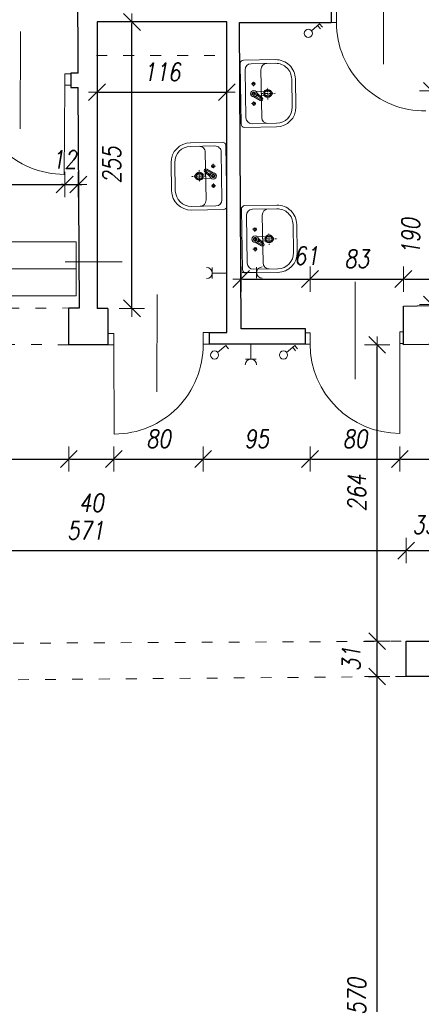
# Model space of a CAD drawing. Header units: millimetres. Extents: x -60479 to 14193, y -32440 to 949.
# Tile 26 of 68: x -47361 to -43785, y -14057 to -5287. Entities that reach past the tile are written whole.
import ezdxf

# ---------------------------------------------------------------- set-up
doc = ezdxf.new("R2010")
doc.units = ezdxf.units.MM
doc.header["$LTSCALE"] = 8
doc.linetypes.add('ACAD_ISO03W100', pattern=[30, 12, -18])
doc.linetypes.add('DASHDOT3', pattern=[0.25, 0.125, -0.0625, 0, -0.0625])
doc.layers.get('Defpoints').update_dxf_attribs({"lineweight": 0})
for name, color, linetype, lineweight in [('A_DIMEN', 7, 'Continuous', 0), ('BAM_OPISY POWIERZCHNI', 40, 'Continuous', 0), ('BAM_WYPOSAŻENIE SANITARNE', 120, 'Continuous', 0), ('instalacje', 6, 'Continuous', 0), ('parter_dzwi i okna', 3, 'Continuous', 0), ('parter_podciąg', 2, 'ACAD_ISO03W100', 0), ('parter_rzut', 7, 'Continuous', 30), ('wymiarowanie', 4, 'Continuous', 0)]:
    doc.layers.add(name, color=color, linetype=linetype, lineweight=lineweight)
doc.styles.add('ROMANS1', font='romans.shx', dxfattribs={"width": 0.8, "oblique": 10})
doc.dimstyles.new('NARCH100', dxfattribs={"dimscale": 100, "dimtxt": 1.6, "dimasz": 0.15, "dimexe": 0, "dimexo": 0, "dimgap": 1, "dimtad": 1, "dimdec": 0, "dimlfac": 0.1, "dimrnd": 1, "dimdsep": 46, "dimtxsty": 'ROMANS1', "dimblk": 'wym', "dimcen": -1.5, "dimse1": 1, "dimse2": 1, "dimclrd": 4, "dimclre": 4, "dimclrt": 3, "dimadec": 0, "dimazin": 0, "dimtfac": 0.04, "dimtdec": 0, "dimtmove": 2, "dimatfit": 3, "dimldrblk": 'wym', "dimfxl": 0, "dimtolj": 1, "dimarcsym": 0})

# ---------------------------------------------------------------- blocks, each defined once
blk = doc.blocks.new('umywalka nps')
for p, q in [((11.5, 45), (-11.5, 45)), ((11.5, 42), (-11.5, 42)), ((-27.5, 29), (-27.5, 3)), ((-24.5, 29), (-24.5, 9)), ((-1.84, 15.86), (-1.29, 24.89)), ((2.05, 12.42), (1.29, 24.89)), ((24.5, 9), (24.5, 29)), ((27.5, 3), (27.5, 29)), ((19.5, 17), (-19.5, 17)), ((-2.21, 12.19), (-4.79, 16.61)), ((-0.73, 13.32), (-4.33, 16.97)), ((0.66, 13.34), (-3.53, 17.58)), ((-2.59, 10.85), (-5.58, 16)), ((-2.05, 12.42), (-1.92, 14.53)), ((-24.5, 0), (24.5, 0)), ((-19.5, 4), (19.5, 4))]:
    blk.add_line(p, q)
at = {"linetype": 'DASHDOT3'}
for p, q in [((0, 17.31), (0, 29.11)), ((-4.9, 22.21), (4.9, 22.21)), ((-10.03, 10.84), (-6.1, 10.84)), ((-8.06, 8.88), (-8.06, 12.8)), ((-1.96, 10.84), (1.96, 10.84)), ((0, 8.88), (0, 12.8)), ((6.1, 10.84), (10.03, 10.84)), ((8.06, 8.88), (8.06, 12.8))]:
    blk.add_line(p, q, dxfattribs=at)
for centre, radius in [((0, 22.21), 3.28), ((0, 22.21), 2.48), ((-8.06, 10.84), 1.31), ((-8.06, 10.84), 0.991), ((0, 10.84), 2.59), ((0, 10.84), 1.48), ((0, 10.84), 1.31), ((0, 10.84), 0.991), ((8.06, 10.84), 1.31), ((8.06, 10.84), 0.991)]:
    blk.add_circle(centre, radius)
for centre, radius, start, end in [((-11.5, 29), 16, 90, 180), ((-11.5, 29), 13, 90, 180), ((11.5, 29), 16, 0, 90), ((11.5, 29), 13, 0, 90), ((0, 24.89), 1.29, 0, 180), ((-19.5, 22), 5, 180, 270), ((-4.56, 16.79), 1.29, 37.43881, 217.43881), ((-4.56, 16.79), 0.292, 37.43881, 217.43881), ((19.5, 22), 5, 270, 0), ((-19.5, 9), 5, 180, 270), ((19.5, 9), 5, 270, 0), ((-24.5, 3), 3, 180, 270), ((24.5, 3), 3, 270, 0)]:
    blk.add_arc(centre, radius, start, end)
blk = doc.blocks.new('wym')
at = {"layer": 'A_DIMEN', "color": 4, "ltscale": 100}
for p, q in [((0, -7.5), (0, 7.5)), ((-5, -5), (5, 5)), ((-5, 0), (5, 0))]:
    blk.add_line(p, q, dxfattribs=at)
blk = doc.blocks.new('*D694')
at = {"layer": 'Defpoints', "color": 0, "transparency": 16777216}
for p in [(-43690.2, -5921.1), (-43341.7, -5921.1), (-43341.7, -7824.6)]:
    blk.add_point(p, dxfattribs=at)
at = {"layer": 'instalacje', "color": 4, "lineweight": -2, "transparency": 16777216}
blk.add_line((-43690.2, -7809.6), (-43690.2, -5936.1), dxfattribs=at)
at = {"layer": 'instalacje', "color": 4, "lineweight": -2, "transparency": 16777216, "xscale": 15, "yscale": 15, "zscale": 15}
for p, rotation in [((-43690.2, -5921.1), 90), ((-43690.2, -7824.6), 270)]:
    blk.add_blockref('wym', p, dxfattribs=dict(at, rotation=rotation))
at = {"layer": 'instalacje', "color": 3, "transparency": 16777216, "insert": (-43879, -7218.9), "char_height": 160, "attachment_point": 5, "rotation": 90, "style": 'ROMANS1'}
blk.add_mtext('\\A1;190', dxfattribs=at)
blk = doc.blocks.new('*D695')
at = {"layer": 'Defpoints', "color": 0, "transparency": 16777216}
for p in [(-44775.6, -7597.2), (-45388.9, -8039.6), (-44775.6, -8076)]:
    blk.add_point(p, dxfattribs=at)
at = {"layer": 'instalacje', "color": 4, "lineweight": -2, "transparency": 16777216}
blk.add_line((-45373.9, -7597.2), (-44790.6, -7597.2), dxfattribs=at)
at = {"layer": 'instalacje', "color": 4, "lineweight": -2, "transparency": 16777216, "xscale": 15, "yscale": 15, "zscale": 15, "rotation": 179.9999999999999}
blk.add_blockref('wym', (-45388.9, -7597.2), dxfattribs=at)
at = {"layer": 'instalacje', "color": 4, "lineweight": -2, "transparency": 16777216, "xscale": 15, "yscale": 15, "zscale": 15}
blk.add_blockref('wym', (-44775.6, -7597.2), dxfattribs=at)
at = {"layer": 'instalacje', "color": 3, "transparency": 16777216, "insert": (-44809.3, -7389.6), "char_height": 160, "attachment_point": 5, "style": 'ROMANS1'}
blk.add_mtext('\\A1;61', dxfattribs=at)
blk = doc.blocks.new('*D696')
at = {"layer": 'Defpoints', "color": 0, "transparency": 16777216}
for p in [(-43944.5, -7597.2), (-43944.5, -7838.1), (-44775.6, -8076)]:
    blk.add_point(p, dxfattribs=at)
at = {"layer": 'instalacje', "color": 4, "lineweight": -2, "transparency": 16777216}
blk.add_line((-44760.6, -7597.2), (-43959.5, -7597.2), dxfattribs=at)
at = {"layer": 'instalacje', "color": 4, "lineweight": -2, "transparency": 16777216, "xscale": 15, "yscale": 15, "zscale": 15, "rotation": 179.9999999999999}
blk.add_blockref('wym', (-44775.6, -7597.2), dxfattribs=at)
at = {"layer": 'instalacje', "color": 4, "lineweight": -2, "transparency": 16777216, "xscale": 15, "yscale": 15, "zscale": 15}
blk.add_blockref('wym', (-43944.5, -7597.2), dxfattribs=at)
at = {"layer": 'instalacje', "color": 3, "transparency": 16777216, "insert": (-44360, -7417.2), "char_height": 160, "attachment_point": 5, "style": 'ROMANS1'}
blk.add_mtext('\\A1;83', dxfattribs=at)
blk = doc.blocks.new('*D697')
at = {"layer": 'Defpoints', "color": 0, "transparency": 16777216}
for p in [(-43341.7, -7597.2), (-43944.5, -7838.1), (-43341.7, -7824.6)]:
    blk.add_point(p, dxfattribs=at)
at = {"layer": 'instalacje', "color": 4, "lineweight": -2, "transparency": 16777216}
blk.add_line((-43929.5, -7597.2), (-43356.7, -7597.2), dxfattribs=at)
at = {"layer": 'instalacje', "color": 4, "lineweight": -2, "transparency": 16777216, "xscale": 15, "yscale": 15, "zscale": 15, "rotation": 179.9999999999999}
blk.add_blockref('wym', (-43944.5, -7597.2), dxfattribs=at)
at = {"layer": 'instalacje', "color": 4, "lineweight": -2, "transparency": 16777216, "xscale": 15, "yscale": 15, "zscale": 15}
blk.add_blockref('wym', (-43341.7, -7597.2), dxfattribs=at)
at = {"layer": 'instalacje', "color": 3, "transparency": 16777216, "insert": (-43504.3, -7379.2), "char_height": 160, "attachment_point": 5, "style": 'ROMANS1'}
blk.add_mtext('\\A1;60', dxfattribs=at)
blk = doc.blocks.new('*D698')
at = {"layer": 'Defpoints', "color": 0, "transparency": 16777216}
for p in [(-46672.6, -5307.1), (-46361.4, -5307.1), (-46672.6, -7857.8)]:
    blk.add_point(p, dxfattribs=at)
at = {"layer": 'instalacje', "color": 4, "lineweight": -2, "transparency": 16777216}
blk.add_line((-46361.4, -7842.8), (-46361.4, -5322.1), dxfattribs=at)
at = {"layer": 'instalacje', "color": 4, "lineweight": -2, "transparency": 16777216, "xscale": 15, "yscale": 15, "zscale": 15}
for p, rotation in [((-46361.4, -5307.1), 90), ((-46361.4, -7857.8), 270)]:
    blk.add_blockref('wym', p, dxfattribs=dict(at, rotation=rotation))
at = {"layer": 'instalacje', "color": 3, "transparency": 16777216, "insert": (-46541.4, -6582.4), "char_height": 160, "attachment_point": 5, "rotation": 90, "style": 'ROMANS1'}
blk.add_mtext('\\A1;255', dxfattribs=at)
blk = doc.blocks.new('*D699')
at = {"layer": 'Defpoints', "color": 0, "transparency": 16777216}
for p in [(-46672.6, -5307.1), (-45516.6, -5307.1), (-45516.6, -5932.5)]:
    blk.add_point(p, dxfattribs=at)
at = {"layer": 'instalacje', "color": 4, "lineweight": -2, "transparency": 16777216}
blk.add_line((-46657.6, -5932.5), (-45531.6, -5932.5), dxfattribs=at)
at = {"layer": 'instalacje', "color": 4, "lineweight": -2, "transparency": 16777216, "xscale": 15, "yscale": 15, "zscale": 15, "rotation": 179.9999999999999}
blk.add_blockref('wym', (-46672.6, -5932.5), dxfattribs=at)
at = {"layer": 'instalacje', "color": 4, "lineweight": -2, "transparency": 16777216, "xscale": 15, "yscale": 15, "zscale": 15}
blk.add_blockref('wym', (-45516.6, -5932.5), dxfattribs=at)
at = {"layer": 'instalacje', "color": 3, "transparency": 16777216, "insert": (-46094.6, -5752.5), "char_height": 160, "attachment_point": 5, "style": 'ROMANS1'}
blk.add_mtext('\\A1;116', dxfattribs=at)
blk = doc.blocks.new('*D702')
at = {"layer": 'Defpoints', "color": 0, "transparency": 16777216}
for p in [(-49627.9, -9936.8), (-43919.3, -10015.9), (-43919.3, -10823)]:
    blk.add_point(p, dxfattribs=at)
at = {"layer": 'instalacje', "color": 4, "lineweight": -2, "transparency": 16777216}
blk.add_line((-49612.9, -10015.9), (-43934.3, -10015.9), dxfattribs=at)
at = {"layer": 'instalacje', "color": 4, "lineweight": -2, "transparency": 16777216, "xscale": 15, "yscale": 15, "zscale": 15, "rotation": 179.9999999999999}
blk.add_blockref('wym', (-49627.9, -10015.9), dxfattribs=at)
at = {"layer": 'instalacje', "color": 4, "lineweight": -2, "transparency": 16777216, "xscale": 15, "yscale": 15, "zscale": 15}
blk.add_blockref('wym', (-43919.3, -10015.9), dxfattribs=at)
at = {"layer": 'instalacje', "color": 3, "transparency": 16777216, "insert": (-46773.6, -9835.9), "char_height": 160, "attachment_point": 5, "style": 'ROMANS1'}
blk.add_mtext('\\A1;571', dxfattribs=at)
blk = doc.blocks.new('*D703')
at = {"layer": 'Defpoints', "color": 0, "transparency": 16777216}
for p in [(-43593.1, -10015.9), (-43919.3, -10823), (-43593.1, -10823)]:
    blk.add_point(p, dxfattribs=at)
at = {"layer": 'instalacje', "color": 4, "lineweight": -2, "transparency": 16777216}
blk.add_line((-43904.3, -10015.9), (-43608.1, -10015.9), dxfattribs=at)
at = {"layer": 'instalacje', "color": 4, "lineweight": -2, "transparency": 16777216, "xscale": 15, "yscale": 15, "zscale": 15, "rotation": 179.9999999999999}
blk.add_blockref('wym', (-43919.3, -10015.9), dxfattribs=at)
at = {"layer": 'instalacje', "color": 4, "lineweight": -2, "transparency": 16777216, "xscale": 15, "yscale": 15, "zscale": 15}
blk.add_blockref('wym', (-43593.1, -10015.9), dxfattribs=at)
at = {"layer": 'instalacje', "color": 3, "transparency": 16777216, "insert": (-43756.2, -9785.9), "char_height": 160, "attachment_point": 5, "style": 'ROMANS1'}
blk.add_mtext('\\A1;33', dxfattribs=at)
blk = doc.blocks.new('*D783')
at = {"layer": 'Defpoints', "color": 0, "transparency": 16777216}
for p in [(-47755.5, -5873.6), (-46960.1, -5869.2), (-46960.1, -6754.3)]:
    blk.add_point(p, dxfattribs=at)
at = {"layer": 'instalacje', "color": 4, "lineweight": -2, "transparency": 16777216}
blk.add_line((-47740.5, -6754.3), (-46975.1, -6754.3), dxfattribs=at)
at = {"layer": 'instalacje', "color": 4, "lineweight": -2, "transparency": 16777216, "xscale": 15, "yscale": 15, "zscale": 15, "rotation": 179.9999999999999}
blk.add_blockref('wym', (-47755.5, -6754.3), dxfattribs=at)
at = {"layer": 'instalacje', "color": 4, "lineweight": -2, "transparency": 16777216, "xscale": 15, "yscale": 15, "zscale": 15}
blk.add_blockref('wym', (-46960.1, -6754.3), dxfattribs=at)
at = {"layer": 'instalacje', "color": 3, "transparency": 16777216, "insert": (-47661.9, -6494.6), "char_height": 160, "attachment_point": 5, "style": 'ROMANS1'}
blk.add_mtext('\\A1;80', dxfattribs=at)
blk = doc.blocks.new('*D784')
at = {"layer": 'Defpoints', "color": 0, "transparency": 16777216}
for p in [(-46960.1, -5869.2), (-46839.1, -5892.1), (-46839.1, -6754.3)]:
    blk.add_point(p, dxfattribs=at)
at = {"layer": 'instalacje', "color": 4, "lineweight": -2, "transparency": 16777216}
for p, q in [((-46975.1, -6754.3), (-46990.1, -6754.3)), ((-46960.1, -6754.3), (-46839.1, -6754.3)), ((-46824.1, -6754.3), (-46809.1, -6754.3))]:
    blk.add_line(p, q, dxfattribs=at)
at = {"layer": 'instalacje', "color": 4, "lineweight": -2, "transparency": 16777216, "xscale": 15, "yscale": 15, "zscale": 15}
for p, rotation in [((-46960.1, -6754.3), 359.9999999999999), ((-46839.1, -6754.3), 179.9999999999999)]:
    blk.add_blockref('wym', p, dxfattribs=dict(at, rotation=rotation))
at = {"layer": 'instalacje', "color": 3, "transparency": 16777216, "insert": (-46963.8, -6532), "char_height": 160, "attachment_point": 5, "style": 'ROMANS1'}
blk.add_mtext('\\A1;12', dxfattribs=at)
blk = doc.blocks.new('*D627')
at = {"layer": 'Defpoints', "color": 0, "transparency": 16777216}
for p in [(-49382.7, -8169.4), (-46924.2, -8182.5), (-46924.2, -9200.1)]:
    blk.add_point(p, dxfattribs=at)
at = {"layer": 'instalacje', "color": 4, "lineweight": -2, "transparency": 16777216}
blk.add_line((-49367.7, -9200.1), (-46939.2, -9200.1), dxfattribs=at)
at = {"layer": 'instalacje', "color": 4, "lineweight": -2, "transparency": 16777216, "xscale": 15, "yscale": 15, "zscale": 15, "rotation": 179.9999999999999}
blk.add_blockref('wym', (-49382.7, -9200.1), dxfattribs=at)
at = {"layer": 'instalacje', "color": 4, "lineweight": -2, "transparency": 16777216, "xscale": 15, "yscale": 15, "zscale": 15}
blk.add_blockref('wym', (-46924.2, -9200.1), dxfattribs=at)
at = {"layer": 'instalacje', "color": 3, "transparency": 16777216, "insert": (-47769.2, -8982.9), "char_height": 160, "attachment_point": 5, "style": 'ROMANS1'}
blk.add_mtext('\\A1;246', dxfattribs=at)
blk = doc.blocks.new('*D628')
at = {"layer": 'Defpoints', "color": 0, "transparency": 16777216}
for p in [(-46924.2, -8182.5), (-46523.5, -8182.5), (-46523.5, -9200.1)]:
    blk.add_point(p, dxfattribs=at)
at = {"layer": 'instalacje', "color": 4, "lineweight": -2, "transparency": 16777216}
blk.add_line((-46909.2, -9200.1), (-46538.5, -9200.1), dxfattribs=at)
at = {"layer": 'instalacje', "color": 4, "lineweight": -2, "transparency": 16777216, "xscale": 15, "yscale": 15, "zscale": 15, "rotation": 179.9999999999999}
blk.add_blockref('wym', (-46924.2, -9200.1), dxfattribs=at)
at = {"layer": 'instalacje', "color": 4, "lineweight": -2, "transparency": 16777216, "xscale": 15, "yscale": 15, "zscale": 15}
blk.add_blockref('wym', (-46523.5, -9200.1), dxfattribs=at)
at = {"layer": 'instalacje', "color": 3, "transparency": 16777216, "insert": (-46723.9, -9590.1), "char_height": 160, "attachment_point": 5, "style": 'ROMANS1'}
blk.add_mtext('\\A1;40', dxfattribs=at)
blk = doc.blocks.new('*D629')
at = {"layer": 'Defpoints', "color": 0, "transparency": 16777216}
for p in [(-46523.5, -8182.5), (-45728.1, -8178), (-45728.1, -9200.1)]:
    blk.add_point(p, dxfattribs=at)
at = {"layer": 'instalacje', "color": 4, "lineweight": -2, "transparency": 16777216}
blk.add_line((-46508.5, -9200.1), (-45743.1, -9200.1), dxfattribs=at)
at = {"layer": 'instalacje', "color": 4, "lineweight": -2, "transparency": 16777216, "xscale": 15, "yscale": 15, "zscale": 15, "rotation": 179.9999999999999}
blk.add_blockref('wym', (-46523.5, -9200.1), dxfattribs=at)
at = {"layer": 'instalacje', "color": 4, "lineweight": -2, "transparency": 16777216, "xscale": 15, "yscale": 15, "zscale": 15}
blk.add_blockref('wym', (-45728.1, -9200.1), dxfattribs=at)
at = {"layer": 'instalacje', "color": 3, "transparency": 16777216, "insert": (-46125.8, -9020.1), "char_height": 160, "attachment_point": 5, "style": 'ROMANS1'}
blk.add_mtext('\\A1;80', dxfattribs=at)
blk = doc.blocks.new('*D630')
at = {"layer": 'Defpoints', "color": 0, "transparency": 16777216}
for p in [(-45728.1, -8178), (-44775.6, -8178), (-44775.6, -9200.1)]:
    blk.add_point(p, dxfattribs=at)
at = {"layer": 'instalacje', "color": 4, "lineweight": -2, "transparency": 16777216}
blk.add_line((-45713.1, -9200.1), (-44790.6, -9200.1), dxfattribs=at)
at = {"layer": 'instalacje', "color": 4, "lineweight": -2, "transparency": 16777216, "xscale": 15, "yscale": 15, "zscale": 15, "rotation": 179.9999999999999}
blk.add_blockref('wym', (-45728.1, -9200.1), dxfattribs=at)
at = {"layer": 'instalacje', "color": 4, "lineweight": -2, "transparency": 16777216, "xscale": 15, "yscale": 15, "zscale": 15}
blk.add_blockref('wym', (-44775.6, -9200.1), dxfattribs=at)
at = {"layer": 'instalacje', "color": 3, "transparency": 16777216, "insert": (-45251.9, -9020.1), "char_height": 160, "attachment_point": 5, "style": 'ROMANS1'}
blk.add_mtext('\\A1;95', dxfattribs=at)
blk = doc.blocks.new('*D631')
at = {"layer": 'Defpoints', "color": 0, "transparency": 16777216}
for p in [(-44775.6, -8178), (-43976.1, -8172.4), (-43976.1, -9200.1)]:
    blk.add_point(p, dxfattribs=at)
at = {"layer": 'instalacje', "color": 4, "lineweight": -2, "transparency": 16777216}
blk.add_line((-44760.6, -9200.1), (-43991.1, -9200.1), dxfattribs=at)
at = {"layer": 'instalacje', "color": 4, "lineweight": -2, "transparency": 16777216, "xscale": 15, "yscale": 15, "zscale": 15, "rotation": 179.9999999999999}
blk.add_blockref('wym', (-44775.6, -9200.1), dxfattribs=at)
at = {"layer": 'instalacje', "color": 4, "lineweight": -2, "transparency": 16777216, "xscale": 15, "yscale": 15, "zscale": 15}
blk.add_blockref('wym', (-43976.1, -9200.1), dxfattribs=at)
at = {"layer": 'instalacje', "color": 3, "transparency": 16777216, "insert": (-44375.9, -9020.1), "char_height": 160, "attachment_point": 5, "style": 'ROMANS1'}
blk.add_mtext('\\A1;80', dxfattribs=at)
blk = doc.blocks.new('*D632')
at = {"layer": 'Defpoints', "color": 0, "transparency": 16777216}
for p in [(-42767.2, -7935.7), (-43976.1, -8172.4), (-42767.2, -9200.1)]:
    blk.add_point(p, dxfattribs=at)
at = {"layer": 'instalacje', "color": 4, "lineweight": -2, "transparency": 16777216}
blk.add_line((-43961.1, -9200.1), (-42782.2, -9200.1), dxfattribs=at)
at = {"layer": 'instalacje', "color": 4, "lineweight": -2, "transparency": 16777216, "xscale": 15, "yscale": 15, "zscale": 15, "rotation": 179.9999999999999}
blk.add_blockref('wym', (-43976.1, -9200.1), dxfattribs=at)
at = {"layer": 'instalacje', "color": 4, "lineweight": -2, "transparency": 16777216, "xscale": 15, "yscale": 15, "zscale": 15}
blk.add_blockref('wym', (-42767.2, -9200.1), dxfattribs=at)
at = {"layer": 'instalacje', "color": 3, "transparency": 16777216, "insert": (-43371.7, -9020.1), "char_height": 160, "attachment_point": 5, "style": 'ROMANS1'}
blk.add_mtext('\\A1;121', dxfattribs=at)
blk = doc.blocks.new('*D800')
at = {"layer": 'Defpoints', "color": 0, "transparency": 16777216}
for p in [(-44178.7, -11137), (-43919.3, -11137), (-43939.5, -16835.8)]:
    blk.add_point(p, dxfattribs=at)
at = {"layer": 'instalacje', "color": 4, "lineweight": -2, "transparency": 16777216}
blk.add_line((-44178.7, -16820.8), (-44178.7, -11152), dxfattribs=at)
at = {"layer": 'instalacje', "color": 4, "lineweight": -2, "transparency": 16777216, "xscale": 15, "yscale": 15, "zscale": 15}
for p, rotation in [((-44178.7, -11137), 90), ((-44178.7, -16835.8), 270)]:
    blk.add_blockref('wym', p, dxfattribs=dict(at, rotation=rotation))
at = {"layer": 'instalacje', "color": 3, "transparency": 16777216, "insert": (-44358.7, -13986.4), "char_height": 160, "attachment_point": 5, "rotation": 90, "style": 'ROMANS1'}
blk.add_mtext('\\A1;570', dxfattribs=at)
blk = doc.blocks.new('*D801')
at = {"layer": 'Defpoints', "color": 0, "transparency": 16777216}
for p in [(-44178.7, -10823), (-43919.3, -10823), (-43919.3, -11137)]:
    blk.add_point(p, dxfattribs=at)
at = {"layer": 'instalacje', "color": 4, "lineweight": -2, "transparency": 16777216}
blk.add_line((-44178.7, -11122), (-44178.7, -10838), dxfattribs=at)
at = {"layer": 'instalacje', "color": 4, "lineweight": -2, "transparency": 16777216, "xscale": 15, "yscale": 15, "zscale": 15}
for p, rotation in [((-44178.7, -10823), 90), ((-44178.7, -11137), 270)]:
    blk.add_blockref('wym', p, dxfattribs=dict(at, rotation=rotation))
at = {"layer": 'instalacje', "color": 3, "transparency": 16777216, "insert": (-44408.7, -10980), "char_height": 160, "attachment_point": 5, "rotation": 90, "style": 'ROMANS1'}
blk.add_mtext('\\A1;31', dxfattribs=at)
blk = doc.blocks.new('*D802')
at = {"layer": 'Defpoints', "color": 0, "transparency": 16777216}
for p in [(-44178.7, -8183.4), (-43944.5, -8183.4), (-43919.3, -10823)]:
    blk.add_point(p, dxfattribs=at)
at = {"layer": 'instalacje', "color": 4, "lineweight": -2, "transparency": 16777216}
blk.add_line((-44178.7, -10808), (-44178.7, -8198.4), dxfattribs=at)
at = {"layer": 'instalacje', "color": 4, "lineweight": -2, "transparency": 16777216, "xscale": 15, "yscale": 15, "zscale": 15}
for p, rotation in [((-44178.7, -8183.4), 90), ((-44178.7, -10823), 270)]:
    blk.add_blockref('wym', p, dxfattribs=dict(at, rotation=rotation))
at = {"layer": 'instalacje', "color": 3, "transparency": 16777216, "insert": (-44358.7, -9503.2), "char_height": 160, "attachment_point": 5, "rotation": 90, "style": 'ROMANS1'}
blk.add_mtext('\\A1;264', dxfattribs=at)

msp = doc.modelspace()

# ---------------------------------------------------------------- linework, layer by layer
at = {"layer": 'BAM_OPISY POWIERZCHNI'}
for points in [[(-46858.3, -7265.4), (-48548.8, -7265.4)], [(-48548.8, -7265.4), (-48548.8, -7505.4), (-46858.3, -7505.4), (-46858.3, -7265.4)], [(-46955.7, -7444.7), (-46447.5, -7444.7)], [(-48548.8, -7505.4), (-48548.8, -7745.4), (-46858.3, -7745.4), (-46858.3, -7505.4)]]:
    msp.add_lwpolyline(points, dxfattribs=at)
at = {"layer": 'instalacje'}
for p, q in [((-44763.6, -5384.7), (-44690.9, -5323.8)), ((-44709, -5339), (-44683.7, -5369.2)), ((-44690.9, -5323.8), (-44665.6, -5354)), ((-45598.6, -8250.3), (-45525.9, -8189.4)), ((-45525.9, -8189.4), (-45500.6, -8219.7)), ((-44984.6, -8250.3), (-44911.8, -8189.4)), ((-44930, -8204.6), (-44904.7, -8234.9)), ((-44911.8, -8189.4), (-44886.5, -8219.7))]:
    msp.add_line(p, q, dxfattribs=at)
for points in [[(-45646.9, -7591.1), (-45646.9, -7495.2)], [(-45251.7, -7539.6), (-45379.7, -7539.6)], [(-45251.7, -7491.6), (-45251.7, -7587.6)], [(-45646.9, -7543.2), (-45518.9, -7543.2)], [(-45302.5, -8310.5), (-45302.5, -8182.5)], [(-45254.6, -8310.5), (-45350.5, -8310.5)]]:
    msp.add_lwpolyline(points, dxfattribs=at)
for centre in [(-44791.1, -5408.3), (-45626.1, -8274), (-45012, -8274)]:
    msp.add_circle(centre, 36.2, dxfattribs=at)
for centre, start, end in [((-45697.1, -7543.2), 270, 90), ((-45201.5, -7539.6), 90, 270), ((-45302.5, -8360.7), 360, 180)]:
    msp.add_arc(centre, 50.2, start, end, dxfattribs=at)
at = {"layer": 'parter_dzwi i okna'}
for points in [[(-44540.9, -5311.4), (-44540.9, -5202.6)], [(-44540.9, -5311.4), (-44586.8, -5311.4)], [(-46960.1, -5768.4), (-46960.1, -5869.2)], [(-46960.1, -5768.4), (-46906.7, -5768.4)], [(-46960.1, -5869.2), (-46964.6, -6664.6)], [(-46960.1, -5869.2), (-46906.7, -5869.2)], [(-43976.1, -8172.4), (-43976.1, -8066.1)], [(-43976.1, -8066.1), (-43944.5, -8066.1)], [(-46523.5, -8081.6), (-46576.9, -8081.6)], [(-46523.5, -8081.6), (-46523.5, -8182.5)], [(-45728.1, -8178), (-45728.1, -8071.7)], [(-45728.1, -8071.7), (-45675.3, -8071.7)], [(-44775.6, -8076), (-44817.1, -8076)], [(-44775.6, -8076), (-44775.6, -8176.9)], [(-46523.5, -8182.5), (-46576.9, -8182.5)], [(-46523.5, -8182.5), (-46519, -8977.8)], [(-45675.3, -8178), (-45728.1, -8178)], [(-44775.6, -8176.9), (-44817.1, -8176.9)], [(-43944.5, -8172.4), (-43976.1, -8172.4)], [(-43976.1, -8172.4), (-43976.1, -8971.8)]]:
    msp.add_lwpolyline(points, dxfattribs=at)
for centre, radius, start, end in [((-43752.3, -5311.4), 788.6, 180, 270.6258), ((-46964.6, -5873.6), 790.9, 179.3529, 270), ((-46519, -8186.9), 790.9, 270, 0.6471), ((-43976.1, -8172.4), 799.5, 180.32281, 270)]:
    msp.add_arc(centre, radius, start, end, dxfattribs=at)
at = {"layer": 'parter_podciąg'}
for points in [[(-46678.4, -5605), (-45522.4, -5605)], [(-49381.1, -7866.3), (-46924.2, -7854.8)], [(-46924.2, -8182.5), (-49382.7, -8169.4)], [(-49580.1, -10852.5), (-43919.3, -10823)], [(-43919.3, -11137), (-49580.1, -11183.6)]]:
    msp.add_lwpolyline(points, dxfattribs=at)
at = {"layer": 'parter_rzut'}
for points in [[(-46839.8, -5762.4), (-46844.4, -4936.5), (-46856.7, -2225.9), (-47130.1, -2225.9)], [(-44586.8, -5202.6), (-44586.8, -5311.4)], [(-45516.6, -8071.7), (-45516.6, -5307.1), (-46672.6, -5307.1), (-46672.6, -7857.8)], [(-44817.1, -8178), (-44817.1, -8039.6), (-45388.9, -8039.6), (-45404.9, -5311.4), (-44586.8, -5311.4)], [(-46839.8, -5762.4), (-46906.7, -5762.4)], [(-46906.7, -5762.4), (-46906.7, -5892.1)], [(-46924.2, -8182.5), (-46924.2, -7854.8), (-46828.3, -7854.8), (-46839.1, -5892.1)], [(-46906.7, -5892.1), (-46839.1, -5892.1)], [(-46576.9, -7857.8), (-46672.6, -7857.8)], [(-46576.9, -7857.8), (-46576.9, -8081.6)], [(-42824.9, -8168), (-43944.5, -8183.4), (-43944.5, -7838.1), (-43341.7, -7824.6)], [(-46576.9, -8081.6), (-46576.9, -8182.5)], [(-45675.3, -8071.7), (-45516.6, -8071.7)], [(-45675.3, -8071.7), (-45675.3, -8178)], [(-46576.9, -8182.5), (-46924.2, -8182.5)], [(-44817.1, -8178), (-45675.3, -8178)]]:
    msp.add_lwpolyline(points, dxfattribs=at)
msp.add_lwpolyline([(-43919.3, -10823), (-43593.1, -10823), (-43593.1, -11137), (-43919.3, -11137)], close=True, dxfattribs=at)
at = {"layer": 'wymiarowanie'}
for points in [[(-44122.2, -5683), (-44121.3, -4815.9)], [(-47355.5, -6260.2), (-47354.7, -5393.1)], [(-44374.9, -8488.6), (-44374, -7621.5)], [(-46139, -8602.3), (-46138.1, -7735.1)]]:
    msp.add_lwpolyline(points, dxfattribs=at)

# ---------------------------------------------------------------- block references
at = {"layer": 'BAM_WYPOSAŻENIE SANITARNE', "yscale": 10.89884820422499, "zscale": 10.89884820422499}
for p, xscale, rotation in [((-45394.9, -5947.8), -10.89884820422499, 270.9791398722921), ((-45519.8, -6677), -10.898848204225, 90.97913987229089), ((-45383, -7243.5), -10.89884820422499, 270.9791398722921)]:
    msp.add_blockref('umywalka nps', p, dxfattribs=dict(at, xscale=xscale, rotation=rotation))

# ---------------------------------------------------------------- dimensions: what is measured, and where the dimension line sits
at = {"layer": 'instalacje'}
for base, p1, p2, picture, middle in [((-46361.4, -5307.1), (-46672.6, -7857.8), (-46672.6, -5307.1), '*D698', (-46541.4, -6582.4)), ((-44178.7, -8183.4), (-43919.3, -10823), (-43944.5, -8183.4), '*D802', (-44358.7, -9503.2)), ((-44178.7, -10823), (-43919.3, -11137), (-43919.3, -10823), '*D801', (-44408.7, -10980)), ((-44178.7, -11137), (-43939.5, -16835.8), (-43919.3, -11137), '*D800', (-44358.7, -13986.4))]:
    dim = msp.add_linear_dim(base=base, p1=p1, p2=p2, angle=90, dimstyle='NARCH100', dxfattribs=at)
    dim.commit()
    dim.dimension.update_dxf_attribs({"geometry": picture, "text_midpoint": middle})
for base, p1, p2, picture, middle in [((-45516.6, -5932.5), (-46672.6, -5307.1), (-45516.6, -5307.1), '*D699', (-46094.6, -5752.5)), ((-43944.5, -7597.2), (-44775.6, -8076), (-43944.5, -7838.1), '*D696', (-44360, -7417.2)), ((-42767.2, -9200.1), (-43976.1, -8172.4), (-42767.2, -7935.7), '*D632', (-43371.7, -9020.1)), ((-46523.5, -9200.1), (-46924.2, -8182.5), (-46523.5, -8182.5), '*D628', (-46723.9, -9590.1)), ((-45728.1, -9200.1), (-46523.5, -8182.5), (-45728.1, -8178), '*D629', (-46125.8, -9020.1)), ((-44775.6, -9200.1), (-45728.1, -8178), (-44775.6, -8178), '*D630', (-45251.9, -9020.1)), ((-43976.1, -9200.1), (-44775.6, -8178), (-43976.1, -8172.4), '*D631', (-44375.9, -9020.1)), ((-43919.3, -10015.9), (-49627.9, -9936.8), (-43919.3, -10823), '*D702', (-46773.6, -9835.9)), ((-43593.1, -10015.9), (-43919.3, -10823), (-43593.1, -10823), '*D703', (-43756.2, -9785.9))]:
    dim = msp.add_linear_dim(base=base, p1=p1, p2=p2, dimstyle='NARCH100', dxfattribs=at)
    dim.commit()
    dim.dimension.update_dxf_attribs({"geometry": picture, "text_midpoint": middle})
for base, p1, p2, picture, middle in [((-46960.1, -6754.3), (-47755.5, -5873.6), (-46960.1, -5869.2), '*D783', (-47661.9, -6494.6)), ((-46839.1, -6754.3), (-46960.1, -5869.2), (-46839.1, -5892.1), '*D784', (-46963.8, -6532)), ((-43341.7, -7597.2), (-43944.5, -7838.1), (-43341.7, -7824.6), '*D697', (-43504.3, -7379.2)), ((-44775.6, -7597.2), (-45388.9, -8039.6), (-44775.6, -8076), '*D695', (-44809.3, -7389.6)), ((-46924.2, -9200.1), (-49382.7, -8169.4), (-46924.2, -8182.5), '*D627', (-47769.2, -8982.9))]:
    dim = msp.add_linear_dim(base=base, p1=p1, p2=p2, dimstyle='NARCH100', dxfattribs=at)
    dim.commit()
    dim.dimension.update_dxf_attribs({"geometry": picture, "text_midpoint": middle, "dimtype": 160})
dim = msp.add_linear_dim(base=(-43690.2, -5921.1), p1=(-43341.7, -7824.6), p2=(-43341.7, -5921.1), angle=90, dimstyle='NARCH100', dxfattribs=at)
dim.commit()
dim.dimension.update_dxf_attribs({"geometry": '*D694', "text_midpoint": (-43879, -7218.9), "dimtype": 160})

doc.saveas('drawing.dxf')
